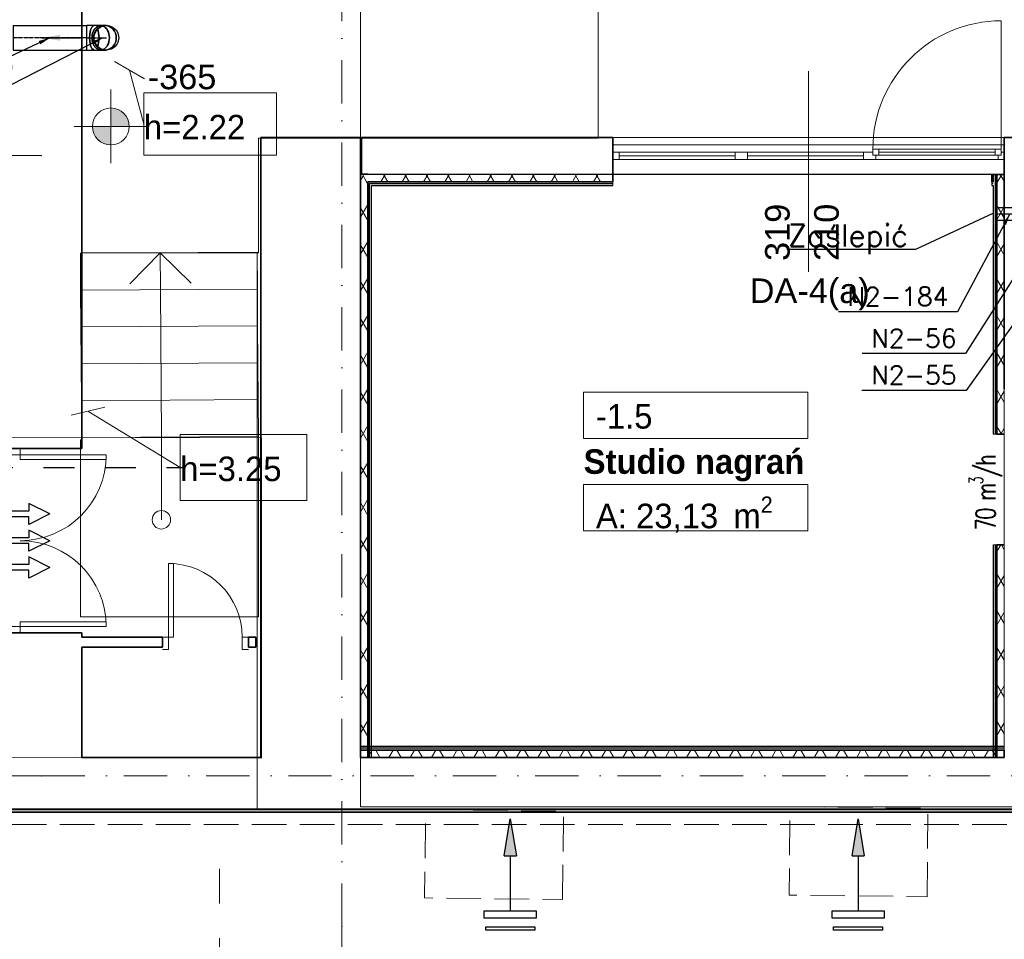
# Model space of a CAD drawing. Header units: millimetres. Extents: x -8078 to 234695, y -4319 to 602442.
# Tile 73 of 152: x 80395 to 88416, y 245751 to 253239. Entities that reach past the tile are written whole.
import ezdxf

# ---------------------------------------------------------------- set-up
doc = ezdxf.new("R2010")
doc.units = ezdxf.units.MM
doc.header["$MEASUREMENT"] = 0
for name, pattern in [('CONTINOUS', [0]), ('DASHDOT', [1, 0.5, -0.25, 0, -0.25]), ('Dashed2cust', [50, 25, -25]), ('Krawędzie ukryte', [3.912222, 2.822222, -1.09]), ('Kropki i Kreski', [6.702778, 3.527778, -1.763889, 0, -1.411111]), ('Przerywana', [5.644444, 2.822222, -2.822222])]:
    doc.linetypes.add(name, pattern=pattern)
for name, color, linetype in [('!AERECO-NAW', 5, 'Continuous'), ('!AERECO-POMOC', 7, 'Continuous'), ('#IS_wentylacja_opisy_bud', 7, 'Continuous'), ('#nawietrzaki', 5, 'Continuous'), ('#podkład', 252, 'Continuous'), ('- A - ocieplenie', 7, 'Continuous'), ('- strefy pomieszczeń', 7, 'Continuous'), ('Drzwi Archicad', 7, 'Continuous'), ('FLUID-N2', 7, 'Continuous'), ('FLUID-N2-150-NUM', 7, 'Continuous'), ('FLUID-N2-SYM', 7, 'Continuous'), ('FLUID-N7', 7, 'Continuous'), ('FLUID-N7-150-ARRDU', 7, 'Continuous'), ('FLUID-N7-150-NUM', 7, 'Continuous'), ('FLUID-N7-SYM', 7, 'Continuous'), ('Konstrukcja - Siatka mod', 7, 'Continuous'), ('Konstrukcja - Stropy', 7, 'Continuous'), ('Konstrukcja - Ściany działowe', 7, 'Continuous'), ('Konstrukcja - Ściany nośne wew..P', 7, 'Continuous'), ('Konstrukcja - Ściany zewnętrzne', 7, 'Continuous'), ('Okna Archicada', 7, 'Continuous'), ('Opisy - Etykiety', 7, 'Continuous'), ('Wykończenie - Podłogi', 7, 'Continuous'), ('Wymiarowanie - Poziomy', 7, 'Continuous'), ('z JAN', 7, 'Continuous'), ('Znaczniki - Przekroje', 7, 'Continuous'), ('Znaczniki okien Archicada', 7, 'Continuous')]:
    doc.layers.add(name, color=color, linetype=linetype)
doc.layers.add('#IS_opis', color=3, linetype='CONTINOUS', lineweight=30)
doc.styles.add('FDBES', font='simplex.shx')
doc.styles.add('STYL_AUTOMATYCZNY_1', font='arial.ttf')
doc.styles.add('STYL_AUTOMATYCZNY_4', font='arial.ttf')
doc.styles.add('STYL_AUTOMATYCZNY_5', font='arial.ttf')
doc.styles.add('STYL_AUTOMATYCZNY_6', font='txt')
doc.styles.add('STYL_AUTOMATYCZNY_9', font='txt')
doc.dimstyles.new('FDBES', dxfattribs={"dimscale": 50, "dimtxt": 4, "dimasz": 2.5, "dimexe": 0.8, "dimexo": 2, "dimgap": 1, "dimtad": 1, "dimdsep": 46, "dimtxsty": 'FDBES', "dimcen": 2.5, "dimclrd": 4, "dimclre": 5, "dimadec": 0, "dimazin": 0, "dimtfac": 1, "dimtmove": 0, "dimatfit": 3, "dimfxl": 1, "dimarcsym": 0})
pattern_1 = [(60, (-208051.03, 747718.21), (-129.90381, 75), []), (120, (-208051.03, 747718.21), (129.90381, 75), [])]

# ---------------------------------------------------------------- blocks, each defined once
blk = doc.blocks.new('dtrrtert')
at = {"color": 7}
for p, q in [((-495309391.2, -636075571.1), (-495309391.2, -636075334.3)), ((-495309346.3, -636075334.3), (-495309391.2, -636075334.3)), ((-495309346.3, -636075571.1), (-495309346.3, -636075334.3)), ((-495309173.6, -636075571.1), (-495309173.6, -636075334.3)), ((-495309128.7, -636075334.3), (-495309173.6, -636075334.3)), ((-495309128.7, -636075571.1), (-495309128.7, -636075334.3)), ((-495308956, -636075571.1), (-495308956, -636075334.3)), ((-495308911.1, -636075334.3), (-495308956, -636075334.3)), ((-495308911.1, -636075571.1), (-495308911.1, -636075334.3)), ((-495309368.8, -636075742.5), (-495309455.2, -636075571.1)), ((-495309455.2, -636075571.1), (-495309391.2, -636075571.1)), ((-495309368.8, -636075742.5), (-495309282.3, -636075571.1)), ((-495309282.3, -636075571.1), (-495309346.3, -636075571.1)), ((-495309151.2, -636075742.5), (-495309237.6, -636075571.1)), ((-495309237.6, -636075571.1), (-495309173.6, -636075571.1)), ((-495309151.2, -636075742.5), (-495309064.7, -636075571.1)), ((-495309064.7, -636075571.1), (-495309128.7, -636075571.1)), ((-495308933.6, -636075742.5), (-495309020, -636075571.1)), ((-495309020, -636075571.1), (-495308956, -636075571.1)), ((-495308933.6, -636075742.5), (-495308847.1, -636075571.1)), ((-495308847.1, -636075571.1), (-495308911.1, -636075571.1))]:
    blk.add_line(p, q, dxfattribs=at)
blk = doc.blocks.new('SDFGHB')
at = {"layer": 'Konstrukcja - Ściany działowe', "linetype": 'Continuous', "lineweight": 13}
h = blk.add_hatch(dxfattribs=at)
h.set_pattern_fill('Izolacja_miękka_0001', color=252, style=0, pattern_type=2)
h.set_pattern_definition(pattern_1)
h.paths.add_polyline_path([(22838.5, 463658.4), (22778.5, 463658.4), (22838.5, 463598.4)])
h = blk.add_hatch(dxfattribs=at)
h.set_pattern_fill('Izolacja_miękka_0001', color=252, style=0, pattern_type=2)
h.set_pattern_definition(pattern_1)
h.paths.add_polyline_path([(22778.5, 463598.4), (22838.5, 463598.4), (22778.5, 463658.4)])
h = blk.add_hatch(dxfattribs=at)
h.set_pattern_fill('Izolacja_miękka_0001', color=252, style=0, pattern_type=2)
h.set_pattern_definition(pattern_1)
h.paths.add_polyline_path([(22778.5, 463598.4), (22778.5, 458910.5), (22838.5, 458910.5), (22838.5, 463598.4)])
h = blk.add_hatch(dxfattribs=at)
h.set_pattern_fill('Izolacja_miękka_0001', color=252, style=0, pattern_type=2)
h.set_pattern_definition(pattern_1)
h.paths.add_polyline_path([(22838.5, 463598.4), (24835.5, 463598.3), (24835.5, 463658.3), (22838.5, 463658.4)])
h = blk.add_hatch(dxfattribs=at)
h.set_pattern_fill('Izolacja_miękka_0001', color=252, style=0, pattern_type=2)
h.set_pattern_definition(pattern_1)
h.paths.add_polyline_path([(28023.1, 463658.2), (27963.1, 463658.2), (27963.1, 461542), (28023.1, 461542)])
h = blk.add_hatch(dxfattribs=at)
h.set_pattern_fill('Izolacja_miękka_0001', color=252, style=0, pattern_type=2)
h.set_pattern_definition(pattern_1)
h.paths.add_polyline_path([(27963.1, 460642), (27963.1, 458910.5), (28023.1, 458910.5), (28023.1, 460642)])
h = blk.add_hatch(dxfattribs=at)
h.set_pattern_fill('Izolacja_miękka_0001', color=252, style=0, pattern_type=2)
h.set_pattern_definition(pattern_1)
h.paths.add_polyline_path([(28023.1, 458970.5), (22778.5, 458970.5), (22778.5, 458910.5), (28023.1, 458910.5)])
at = {"layer": 'Wymiarowanie - Poziomy', "linetype": 'Continuous', "lineweight": 13}
for points in [[(20745.7, 464048.6), (20895.7, 464048.6), (20884.3, 464106), (20851.8, 464154.7), (20803.1, 464187.2), (20745.7, 464198.6)], [(20745.7, 464048.6), (20595.7, 464048.6), (20607.1, 463991.2), (20639.6, 463942.6), (20688.3, 463910.1), (20745.7, 463898.6)]]:
    blk.add_hatch(color=252, dxfattribs=at).paths.add_polyline_path(points)
at = {"layer": '- A - ocieplenie', "color": 252, "linetype": 'Continuous', "lineweight": 35, "ltscale": 100, "flags": 128}
for points in [[(29273.2, 458485.8), (19937.7, 458485.8)], [(19937.7, 458465.8), (29273.2, 458465.8)]]:
    blk.add_lwpolyline(points, dxfattribs=at)
at = {"layer": '- A - ocieplenie', "color": 252, "linetype": 'Krawędzie ukryte', "lineweight": 20, "ltscale": 100, "flags": 128}
for points in [[(29273.2, 458485.8), (19937.7, 458485.8)], [(19937.7, 458365.8), (29273.2, 458365.8)]]:
    blk.add_lwpolyline(points, dxfattribs=at)
at = {"layer": '- strefy pomieszczeń', "color": 252, "linetype": 'Continuous', "lineweight": 13, "ltscale": 100}
for p, q in [((24596.5, 461885.1), (26422.6, 461885.1)), ((24596.5, 461508.6), (24596.5, 461885.1)), ((26422.6, 461885.1), (26422.6, 461508.6)), ((26422.6, 461508.6), (24596.5, 461508.6)), ((24596.5, 461132.1), (26422.6, 461132.1)), ((24596.5, 460755.7), (24596.5, 461132.1)), ((26422.6, 461132.1), (26422.6, 460755.7)), ((26422.6, 460755.7), (24596.5, 460755.7))]:
    blk.add_line(p, q, dxfattribs=at)
at = {"color": 252, "linetype": 'Continuous', "lineweight": 18, "ltscale": 100}
for p, q in [((21937.2, 463024.7), (20497.3, 463015.4)), ((21939.2, 462724.7), (21937.2, 463024.7)), ((20497.3, 463015.4), (20499.2, 462715.4)), ((20898.9, 462768), (21147.2, 463019.6)), ((21149.2, 462719.6), (21147.2, 463019.6)), ((21147.2, 463019.6), (21398.8, 462771.2)), ((21939.2, 462724.7), (20499.2, 462715.4)), ((20499.2, 462715.4), (21939.2, 462724.7)), ((20499.2, 462715.4), (20501.1, 462415.4)), ((21156.9, 461519.6), (21149.2, 462719.6)), ((21941.1, 462424.7), (21939.2, 462724.7)), ((21941.1, 462424.7), (20501.1, 462415.4)), ((20501.1, 462415.4), (21941.1, 462424.7)), ((20501.1, 462415.4), (20503, 462115.4)), ((21943, 462124.7), (21941.1, 462424.7)), ((21943, 462124.7), (20503, 462115.4)), ((20503, 462115.4), (21943, 462124.7)), ((20503, 462115.4), (20505, 461815.4)), ((21944.9, 461824.7), (21943, 462124.7)), ((21944.9, 461824.7), (20505, 461815.4)), ((20505, 461815.4), (21944.9, 461824.7)), ((21946.9, 461524.7), (21944.9, 461824.7)), ((20505, 461815.4), (20506.9, 461515.4)), ((21946.9, 461524.7), (20506.9, 461515.4)), ((20506.9, 461515.4), (21946.9, 461524.7)), ((20506.9, 461515.4), (20506.9, 461495.4)), ((21156.9, 461517.5), (21156.9, 461519.6)), ((21156.9, 460845.4), (21156.9, 461517.5)), ((21946.9, 461520.1), (21946.9, 461524.7)), ((21946.9, 460055.4), (21946.9, 461520.1)), ((20496.9, 461495.4), (20496.9, 460055.4)), ((20506.9, 461495.4), (20496.9, 461495.4)), ((20496.9, 460055.4), (21946.9, 460055.4))]:
    blk.add_line(p, q, dxfattribs=at)
for start, end in [(0, 180), (180, 0)]:
    blk.add_arc((21156.9, 460845.4), 75, start, end, dxfattribs=at)
at = {"layer": 'Drzwi Archicad', "color": 252, "linetype": 'Continuous', "lineweight": 35, "ltscale": 100}
for p, q in [((22777.6, 463958.4), (22217.6, 463958.4)), ((24835.5, 463958.3), (24835.5, 463658.3)), ((28023.2, 463958.2), (28023.2, 463658.2)), ((24835.5, 463598.3), (24835.5, 463658.3)), ((27922.4, 463598.2), (27922.4, 463658.2)), ((27963.1, 461542), (28023.1, 461542)), ((27963.1, 460642), (28023.1, 460642))]:
    blk.add_line(p, q, dxfattribs=at)
at = {"layer": 'Drzwi Archicad', "color": 252, "linetype": 'Continuous', "lineweight": 13, "ltscale": 100}
for p, q in [((24835.5, 463583.3), (24835.5, 463598.3)), ((24835.5, 463568.3), (24835.5, 463583.3)), ((27922.4, 463583.2), (27922.4, 463598.2)), ((27922.4, 463568.2), (27922.4, 463583.2)), ((27933.1, 461542), (27948.1, 461542)), ((27948.1, 461542), (27963.1, 461542)), ((20007.6, 461425.4), (20007.6, 461375.4)), ((19907.6, 461375.4), (20007.6, 461375.4)), ((20007.6, 461375.4), (20707.6, 461375.4)), ((20007.6, 461335.4), (20007.6, 461375.4)), ((20707.6, 461375.4), (20707.6, 461335.4)), ((20707.6, 461335.4), (20007.6, 461335.4)), ((27933.1, 460642), (27948.1, 460642)), ((27948.1, 460642), (27963.1, 460642)), ((21215.3, 459889.6), (21215.3, 460489.6)), ((21215.3, 460489.6), (21255.3, 460489.6)), ((21255.3, 460489.6), (21255.3, 459889.6)), ((19907.6, 459975.4), (20007.6, 459975.4)), ((20707.6, 460015.4), (20007.6, 460015.4)), ((20007.6, 460015.4), (20007.6, 459975.4)), ((20007.6, 459925.4), (20007.6, 459975.4)), ((20007.6, 459975.4), (20707.6, 459975.4)), ((20707.6, 459975.4), (20707.6, 460015.4)), ((21165.3, 459889.6), (21215.3, 459889.6)), ((21215.3, 459789.6), (21215.3, 459889.6)), ((21255.3, 459889.6), (21215.3, 459889.6)), ((21865.3, 459889.6), (21815.3, 459889.6)), ((21815.3, 459789.6), (21815.3, 459889.6)), ((21165.3, 459789.6), (21215.3, 459789.6)), ((21865.3, 459789.6), (21815.3, 459789.6))]:
    blk.add_line(p, q, dxfattribs=at)
for centre, radius, start, end in [((20007.6, 461375.4), 700, 270, 0), ((20007.6, 459975.4), 700, 0, 90), ((21215.3, 459889.6), 600, 0, 90)]:
    blk.add_arc(centre, radius, start, end, dxfattribs=at)
at = {"layer": 'Konstrukcja - Siatka mod', "color": 252, "linetype": 'Kropki i Kreski', "lineweight": 13, "ltscale": 100}
for p, q in [((22627.6, 457531.6), (22627.6, 474496.4)), ((20180, 463810.5), (19180, 463810.5)), ((20180, 458760.5), (19180, 458760.5)), ((20180, 458760.5), (49624.6, 458760.5)), ((22627.6, 457531.6), (22627.6, 456531.6))]:
    blk.add_line(p, q, dxfattribs=at)
for p in [(20180, 463810.5), (20180, 463810.5), (20180, 458760.5), (20180, 458760.5), (22627.6, 457531.6), (22627.6, 457531.6)]:
    blk.add_point(p, dxfattribs=at)
at = {"layer": 'Konstrukcja - Stropy', "color": 252, "linetype": 'Continuous', "lineweight": 13, "ltscale": 100, "flags": 128}
for points in [[(40677.6, 471821), (20507.6, 471821), (20507.6, 466151.8), (22777.6, 466151.8), (22777.6, 463958.8), (31597.6, 463958.8), (31597.6, 466140.5), (40677.6, 466140.5)], [(22777.6, 458509.7), (34592.6, 458509.7), (34592.6, 463961.5), (37297.6, 463961.5), (37297.6, 458509.7), (49718.3, 458509.7), (49718.3, 471788.6), (40377.6, 471788.6), (40377.6, 466428.5), (30297.6, 466428.5), (30297.6, 467849.4), (22777.6, 467849.4)], [(20507.6, 471310.1), (13277.6, 471310.1), (13277.6, 458485.8), (20086.4, 458493.1), (20086.4, 458492.3), (21937.2, 458485.8), (21937.2, 463024.7), (20507.6, 463015.5)], [(20507.6, 471310.1), (13277.6, 471310.1), (13277.6, 458485.8), (20086.4, 458493.1), (20086.4, 458492.3), (21937.2, 458485.8), (21937.2, 463024.7), (20507.6, 463015.5)], [(20507.6, 463018.3), (21948.1, 463018.3), (21948.1, 463953.9), (24713.7, 463953.9), (24713.7, 465709.6), (23677.6, 465709.6), (23677.6, 466151.8), (20507.6, 466151.8)], [(20507.6, 463018.3), (21948.1, 463018.3), (21948.1, 463953.9), (24713.7, 463953.9), (24713.7, 465709.6), (23677.6, 465709.6), (23677.6, 466151.8), (20507.6, 466151.8)], [(22778.5, 463658.4), (22778.3, 458910.7), (28022.8, 458910.5), (28023.1, 463658.2)]]:
    blk.add_lwpolyline(points, close=True, dxfattribs=at)
at = {"layer": 'Konstrukcja - Ściany działowe', "color": 252, "linetype": 'Continuous', "lineweight": 35, "ltscale": 100}
for p, q in [((22853.5, 463598.4), (22838.5, 463598.4)), ((22838.5, 458910.5), (22838.5, 463598.4)), ((22853.5, 463598.4), (22838.5, 463598.4)), ((22853.5, 463598.4), (24835.5, 463598.3)), ((24835.5, 463598.3), (24835.5, 463658.3)), ((27922.4, 463598.2), (27922.4, 463658.2)), ((27922.4, 463598.2), (27933.1, 463598.2)), ((27948.1, 463658.2), (27933.1, 463658.2)), ((27948.1, 463658.2), (27933.1, 463658.2)), ((27963.1, 463658.2), (27948.1, 463658.2)), ((27963.1, 463658.2), (27948.1, 463658.2)), ((28023.1, 463658.2), (27963.1, 463658.2)), ((27963.1, 463658.2), (27963.1, 461542)), ((28023.1, 463658.2), (27963.1, 463658.2)), ((27963.1, 461542), (28023.1, 461542)), ((27963.1, 460642), (27963.1, 458910.5)), ((27963.1, 460642), (28023.1, 460642)), ((21165.3, 459809.6), (21165.3, 459889.6)), ((21865.3, 459809.6), (21865.3, 459889.6)), ((28023.1, 458970.5), (22778.5, 458970.5))]:
    blk.add_line(p, q, dxfattribs=at)
at = {"layer": 'Konstrukcja - Ściany działowe', "color": 252, "linetype": 'Continuous', "lineweight": 25, "ltscale": 100}
for p, q in [((22853.5, 458910.5), (22853.5, 463583.4)), ((22853.5, 463583.4), (24835.5, 463583.3)), ((27922.4, 463583.2), (27933.1, 463583.2)), ((27948.1, 463658.2), (27948.1, 461542)), ((27948.1, 460642), (27948.1, 458910.5)), ((28023.1, 458985.5), (22778.5, 458985.5))]:
    blk.add_line(p, q, dxfattribs=at)
at = {"layer": 'Konstrukcja - Ściany działowe', "color": 252, "linetype": 'Continuous', "lineweight": 13, "ltscale": 100}
for p, q in [((24835.5, 463583.3), (24835.5, 463598.3)), ((24835.5, 463568.3), (24835.5, 463583.3)), ((27922.4, 463583.2), (27922.4, 463598.2)), ((27922.4, 463568.2), (27922.4, 463583.2)), ((27933.1, 461542), (27948.1, 461542)), ((27948.1, 461542), (27963.1, 461542)), ((27933.1, 460642), (27948.1, 460642)), ((27948.1, 460642), (27963.1, 460642))]:
    blk.add_line(p, q, dxfattribs=at)
at = {"layer": 'Konstrukcja - Ściany działowe', "color": 252, "linetype": 'Continuous', "lineweight": 35, "ltscale": 100, "flags": 128}
for points in [[(28023, 463898.2), (28023.1, 463658.2)], [(22778.5, 463658.4), (22838.5, 463658.4)], [(27933.1, 463598.2), (27933.1, 463658.2)], [(21165.3, 459889.6), (20507.6, 459889.6)], [(21927.6, 459889.6), (21865.3, 459889.6)], [(21927.6, 459809.6), (21927.6, 459889.6)], [(20507.6, 459809.6), (21165.3, 459809.6)], [(21865.3, 459809.6), (21927.6, 459809.6)], [(22778.5, 458970.5), (22778.5, 458910.5)], [(28023.1, 458970.5), (28023.1, 458910.5)], [(22838.5, 458910.5), (22778.5, 458910.5)], [(27963.1, 458910.5), (28023.1, 458910.5)]]:
    blk.add_lwpolyline(points, dxfattribs=at)
at = {"layer": 'Konstrukcja - Ściany działowe', "color": 252, "linetype": 'Continuous', "lineweight": 13, "ltscale": 100, "flags": 128}
for points in [[(22778.5, 463658.4), (22778.5, 458910.5)], [(24835.5, 463658.3), (22838.5, 463658.4)], [(27933.1, 463658.2), (27922.4, 463658.2)], [(28023.1, 461542), (28023.1, 463658.2)], [(28023.1, 458910.5), (28023.1, 460642)], [(22778.5, 459000.5), (22778.5, 458985.5)], [(22778.5, 458985.5), (22778.5, 458970.5)], [(28023.1, 459000.5), (28023.1, 458985.5)], [(28023.1, 458985.5), (28023.1, 458970.5)], [(22778.5, 458910.5), (28023.1, 458910.5)], [(22853.5, 458910.5), (22838.5, 458910.5)], [(22868.5, 458910.5), (22853.5, 458910.5)], [(27933.1, 458910.5), (27948.1, 458910.5)], [(27948.1, 458910.5), (27963.1, 458910.5)]]:
    blk.add_lwpolyline(points, dxfattribs=at)
at = {"layer": 'Konstrukcja - Ściany działowe', "color": 252, "linetype": 'Continuous', "lineweight": 25, "ltscale": 100, "flags": 128}
for points in [[(27933.1, 463658.2), (27933.1, 463598.2)], [(22868.5, 458910.5), (22868.5, 463568.4)], [(22868.5, 463568.4), (24835.5, 463568.3)], [(27922.4, 463568.2), (27933.1, 463568.2)], [(27933.1, 463568.2), (27933.1, 461542)], [(27933.1, 460642), (27933.1, 458910.5)], [(28023.1, 459000.5), (22778.5, 459000.5)]]:
    blk.add_lwpolyline(points, dxfattribs=at)
at = {"layer": 'Konstrukcja - Ściany nośne wew..P', "color": 252, "linetype": 'Continuous', "lineweight": 35, "ltscale": 100}
for p, q in [((22777.6, 463958.4), (22217.6, 463958.4)), ((24835.5, 463958.3), (24835.5, 463658.3)), ((28023.2, 463958.2), (28023.2, 463658.2)), ((24835.5, 463838.3), (24835.5, 463898.3)), ((24835.5, 463778.3), (24835.5, 463838.3)), ((28023.2, 463838.2), (28023.2, 463898.2)), ((28023.2, 463778.2), (28023.2, 463838.2)), ((24835.5, 463658.3), (24835.5, 463778.3)), ((28023.2, 463658.2), (28023.2, 463778.2)), ((20507.6, 461425.4), (19907.6, 461425.4)), ((20507.6, 459925.4), (19907.6, 459925.4))]:
    blk.add_line(p, q, dxfattribs=at)
at = {"layer": 'Konstrukcja - Ściany nośne wew..P', "color": 252, "linetype": 'Continuous', "lineweight": 35, "ltscale": 100, "flags": 128}
for points in [[(20507.6, 461425.4), (20507.6, 465337.5)], [(21967.6, 463958.4), (21967.6, 458910.5)], [(22217.6, 463958.4), (21967.6, 463958.4)], [(22777.6, 458910.5), (22777.6, 463958.4)], [(24835.5, 463958.3), (22785.7, 463958.4)], [(22785.7, 463958.4), (22785.7, 463658.4)], [(29992.7, 463959.4), (28022.7, 463958.2)], [(22785.7, 463658.4), (24835.5, 463658.3)], [(28022.8, 463658.2), (28022.8, 463558.2)], [(28022.8, 463558.2), (28023.2, 463558.2)], [(28023.2, 463558.2), (28023.2, 462408.2)], [(28023.2, 462408.2), (28023.2, 461908.2)], [(20507.6, 459889.6), (20507.6, 459925.4)], [(20507.6, 458910.5), (20507.6, 459809.6)], [(21967.6, 458910.5), (20507.6, 458910.5)], [(19907.6, 458490.5), (20507.6, 458490.5)], [(20507.6, 458490.5), (21967.6, 458490.5)]]:
    blk.add_lwpolyline(points, dxfattribs=at)
at = {"layer": 'Konstrukcja - Ściany zewnętrzne', "color": 252, "linetype": 'Continuous', "lineweight": 35, "ltscale": 100, "flags": 128}
for points in [[(28023.2, 458910.5), (22777.6, 458910.5)], [(21967.6, 458490.5), (22777.6, 458490.5)], [(22777.6, 458490.5), (29273.2, 458490.5)]]:
    blk.add_lwpolyline(points, dxfattribs=at)
at = {"layer": 'Okna Archicada', "color": 252, "linetype": 'Continuous', "lineweight": 18, "ltscale": 100}
blk.add_line((27998.2, 463863.2), (27998.2, 464909.1), dxfattribs=at)
at = {"layer": 'Okna Archicada', "color": 252, "linetype": 'Continuous', "lineweight": 13, "ltscale": 100}
for p, q in [((28023.2, 463898.2), (24835.5, 463898.3)), ((24885.5, 463838.3), (24835.5, 463838.3)), ((24885.5, 463778.3), (24885.5, 463838.3)), ((25831.4, 463838.3), (24885.5, 463838.3)), ((25881.4, 463838.3), (25831.4, 463838.3)), ((25831.4, 463838.3), (25831.4, 463778.3)), ((25931.4, 463838.3), (25881.4, 463838.3)), ((25931.4, 463778.3), (25931.4, 463838.3)), ((26877.3, 463838.2), (25931.4, 463838.3)), ((26927.3, 463838.2), (26877.3, 463838.2)), ((26877.3, 463838.2), (26877.3, 463778.2)), ((26952.3, 463838.2), (26927.3, 463838.2)), ((27002.3, 463863.2), (26952.3, 463863.2)), ((26952.3, 463863.2), (26952.3, 463813.2)), ((26952.3, 463813.2), (26952.3, 463838.2)), ((27948.2, 463863.2), (27002.3, 463863.2)), ((27002.3, 463813.2), (27002.3, 463863.2)), ((27948.2, 463863.2), (27002.3, 463863.2)), ((27948.2, 463838.2), (27002.3, 463838.2)), ((27998.2, 463863.2), (27948.2, 463863.2)), ((27948.2, 463863.2), (27948.2, 463813.2)), ((27998.2, 463813.2), (27998.2, 463863.2)), ((28023.2, 463838.2), (27998.2, 463838.2)), ((27998.2, 463838.2), (27998.2, 463813.2)), ((24835.5, 463778.3), (24885.5, 463778.3)), ((25831.4, 463808.3), (24885.5, 463808.3)), ((24885.5, 463778.3), (25831.4, 463778.3)), ((25831.4, 463778.3), (25881.4, 463778.3)), ((25881.4, 463778.3), (25931.4, 463778.3)), ((26877.3, 463808.2), (25931.4, 463808.3)), ((25931.4, 463778.3), (26877.3, 463778.2)), ((26877.3, 463778.2), (26927.3, 463778.2)), ((26927.3, 463778.2), (26977.3, 463778.2)), ((26977.3, 463813.2), (26952.3, 463813.2)), ((26952.3, 463813.2), (27002.3, 463813.2)), ((26977.3, 463778.2), (26977.3, 463813.2)), ((26977.3, 463778.2), (27973.2, 463778.2)), ((27002.3, 463813.2), (27948.2, 463813.2)), ((27948.2, 463813.2), (27998.2, 463813.2)), ((27998.2, 463813.2), (27973.2, 463813.2)), ((27973.2, 463813.2), (27973.2, 463778.2)), ((27973.2, 463778.2), (28023.2, 463778.2)), ((28023.2, 463658.2), (24835.5, 463658.3))]:
    blk.add_line(p, q, dxfattribs=at)
at = {"layer": 'Okna Archicada', "color": 252, "linetype": 'Continuous', "lineweight": 35, "ltscale": 100}
for p, q in [((24835.5, 463838.3), (24835.5, 463898.3)), ((24835.5, 463778.3), (24835.5, 463838.3)), ((24835.5, 463778.3), (24835.5, 463838.3)), ((28023.2, 463838.2), (28023.2, 463898.2)), ((28023.2, 463778.2), (28023.2, 463838.2)), ((28023.2, 463778.2), (28023.2, 463838.2)), ((24835.5, 463658.3), (24835.5, 463778.3)), ((28023.2, 463658.2), (28023.2, 463778.2))]:
    blk.add_line(p, q, dxfattribs=at)
at = {"layer": 'Okna Archicada', "color": 252, "linetype": 'Continuous', "lineweight": 18, "ltscale": 100}
blk.add_arc((27998.2, 463863.2), 1045.9, 90, 179.99703, dxfattribs=at)
at = {"layer": 'Opisy - Etykiety', "color": 252, "linetype": 'Continuous', "lineweight": 13, "ltscale": 100}
for p, q in [((21020.6, 464435.3), (20776.3, 464577.7)), ((20898.4, 464506.5), (21014, 464068)), ((22095.8, 464321), (21014, 464321)), ((21014, 464321), (21014, 463815)), ((22095.8, 463815), (22095.8, 464321)), ((21014, 463815), (22095.8, 463815)), ((20695.8, 461763.3), (20420.9, 461696.9)), ((20558.4, 461730.1), (21310.2, 461271)), ((22341.6, 461539.2), (21310.2, 461539.2)), ((21310.2, 461539.2), (21310.2, 461002.8)), ((22341.6, 461002.8), (22341.6, 461539.2)), ((21310.2, 461002.8), (22341.6, 461002.8))]:
    blk.add_line(p, q, dxfattribs=at)
at = {"layer": 'Wykończenie - Podłogi', "color": 252, "linetype": 'Continuous', "lineweight": 13, "ltscale": 100, "flags": 128}
for points in [[(13772.6, 470895.5), (13772.6, 458902.2), (20462.3, 458909.3), (21972.6, 458904), (21972.6, 461513), (19912.6, 461517.9), (19912.6, 470895.5)], [(22777.2, 458910.1), (28022.9, 458910.1), (28023.1, 463660.5), (22777.2, 463660)]]:
    blk.add_lwpolyline(points, close=True, dxfattribs=at)
at = {"layer": 'Wymiarowanie - Poziomy', "color": 252, "linetype": 'Continuous', "lineweight": 13, "ltscale": 100}
for p, q in [((20745.7, 463748.6), (20745.7, 464348.6)), ((20445.7, 464048.6), (21045.7, 464048.6))]:
    blk.add_line(p, q, dxfattribs=at)
blk.add_circle((20745.7, 464048.6), 150, dxfattribs=at)
at = {"layer": 'z JAN', "color": 252, "linetype": 'Krawędzie ukryte', "lineweight": 13, "ltscale": 100, "flags": 128}
for points in [[(24424.7, 457753.8), (24432.6, 458472.5), (23308.8, 458484.8), (23301, 457766.1)], [(27393.9, 457776.6), (27401.7, 458497.4), (26278, 458509.7), (26270.1, 457788.9)]]:
    blk.add_lwpolyline(points, close=True, dxfattribs=at)
at = {"layer": 'Znaczniki - Przekroje', "color": 252, "linetype": 'Przerywana', "lineweight": 13, "ltscale": 100}
blk.add_line((21629.4, 458002.7), (21629.4, 456652.7), dxfattribs=at)
at = {"layer": 'Znaczniki okien Archicada', "color": 252, "linetype": 'Continuous', "lineweight": 13, "ltscale": 100}
blk.add_line((26429.3, 462865.5), (26429.4, 464498.2), dxfattribs=at)
at = {"layer": '- strefy pomieszczeń', "color": 252, "linetype": 'Continuous', "lineweight": 13, "char_height": 200, "attachment_point": 1}
for s, insert, style in [('\\A1;{\\pql;\\pt0,500;\\fGeneva CE|b0|i0|c0|p0;\\W1.000000;-1.5\\fGeneva CE|b0|i0|c0|p0;\\W1.000000;\\A1{\\H.66x;\\S^  ;}\\fGeneva CE|b0|i0|c0|p0;\\W1.000000;\\fGeneva CE|b0|i0|c0|p0;\\W1.000000;\\A1{\\H.66x;\\S^  ;}}', (24696.5, 461788.2), 'STYL_AUTOMATYCZNY_6'), ('\\A1;{\\pql;\\pt0,500;\\fGeneva CE|b1|i0|c0|p0;\\W1.000000;Studio nagrań\\fGeneva CE|b1|i0|c0|p0;\\W1.000000;\\A1{\\H.66x;\\S^  ;}\\fGeneva CE|b1|i0|c0|p0;\\W1.000000;\\fGeneva CE|b1|i0|c0|p0;\\W1.000000;\\A1{\\H.66x;\\S^  ;}}', (24596.5, 461419.7), 'STYL_AUTOMATYCZNY_9'), ('\\A1;{\\pql;\\pt0,500;\\fGeneva CE|b0|i0|c0|p0;\\W1.000000;A: 23,13\\fGeneva CE|b0|i0|c0|p0;\\W1.000000;\\A1{\\H.66x;\\S^  ;}\\fGeneva CE|b0|i0|c0|p0;\\W1.000000; m\\fGeneva CE|b0|i0|c0|p0;\\W1.000000;\\A1{\\H.66x;\\S2^  ;}}', (24696.5, 461035.2), 'STYL_AUTOMATYCZNY_6')]:
    blk.add_mtext(s, dxfattribs=dict(at, insert=insert, style=style))
at = {"layer": 'Opisy - Etykiety', "color": 252, "linetype": 'Continuous', "lineweight": 20, "insert": (18687.8, 464583.4), "char_height": 200, "attachment_point": 4, "style": 'STYL_AUTOMATYCZNY_6'}
blk.add_mtext('\\A1;{\\pql;\\fGeneva CE|b0|i0|c0|p0;\\W1.000000;sufit podw.}', dxfattribs=at)
at = {"layer": 'Opisy - Etykiety', "color": 252, "linetype": 'Continuous', "lineweight": 13, "attachment_point": 4, "style": 'STYL_AUTOMATYCZNY_5'}
for s, insert, char_height in [('\\A1;{\\pql;\\fGeneva|b0|i0|c0|p0;\\W1.000000;h=\\fGeneva CE|b0|i0|c0|p0;\\H0.999967x;\\W1.000000;2.22}', (21014, 464042.5), 200.007), ('\\A1;{\\pql;\\fGeneva|b0|i0|c0|p0;\\W1.000000;h=\\fGeneva CE|b0|i0|c0|p0;\\W1.000000;3\\fGeneva CE|b0|i0|c0|p0;\\W1.000000;.2\\fGeneva CE|b0|i0|c0|p0;\\W1.000000;5}', (21310.2, 461259), 200)]:
    blk.add_mtext(s, dxfattribs=dict(at, insert=insert, char_height=char_height))
at = {"layer": 'Wymiarowanie - Poziomy', "color": 252, "linetype": 'Continuous', "lineweight": 13, "insert": (21045.7, 464348.6), "char_height": 200, "width": 548.974, "attachment_point": 7, "style": 'STYL_AUTOMATYCZNY_4'}
blk.add_mtext('\\A1;{\\pql;\\fArial|b0|i0|c238|p0;\\W1.000000;-365}', dxfattribs=at)
at = {"layer": 'Znaczniki okien Archicada', "color": 252, "linetype": 'Continuous', "lineweight": 35, "char_height": 200, "attachment_point": 7, "style": 'STYL_AUTOMATYCZNY_1'}
for s, insert, rotation in [('\\A1;{\\pql;\\pt0;\\fArial|b0|i0|c238|p0;\\W1.000000;319\\fArial|b0|i0|c238|p0;\\W1.000000;\\A1{\\H.66x;\\S^  ;}\\fArial|b0|i0|c238|p0;\\W1.000000;\\fArial|b0|i0|c238|p0;\\W1.000000;}', (26332.8, 462952.9), 89.99703), ('\\A1;{\\pql;\\pt0;\\fArial|b0|i0|c238|p0;\\W1.000000;210\\fArial|b0|i0|c238|p0;\\W1.000000;\\A1{\\H.66x;\\S^  ;}\\fArial|b0|i0|c238|p0;\\W1.000000;\\fArial|b0|i0|c238|p0;\\W1.000000;}', (26732.7, 462952.9), 89.99703), ('\\A1;{\\pql;\\pt0;\\fArial|b0|i0|c238|p0;\\W1.000000;DA-4(a)\\fArial|b0|i0|c238|p0;\\W1.000000;\\fArial|b0|i0|c238|p0;\\W1.000000;\\fArial|b0|i0|c238|p0;\\W1.000000;}', (25949.2, 462550.6), 359.99703)]:
    blk.add_mtext(s, dxfattribs=dict(at, insert=insert, rotation=rotation))
blk = doc.blocks.new('*U56350')
at = {"color": 0, "linetype": 'ByBlock', "lineweight": -2}
for p, q in [((0, 30, 100), (0, 17.8, 100)), ((0, 17.8, -100), (0, 30, -100)), ((0, 17.8, 100), (0, -16.9, 100)), ((0, -16.9, -100), (0, 17.8, -100)), ((0, -16.9, 100), (0, -68.8, 100)), ((0, -68.8, -100), (0, -16.9, -100)), ((0, -68.8, 100), (0, -130, 100)), ((0, -130, -100), (0, -68.8, -100))]:
    blk.add_line(p, q, dxfattribs=at)
at = {"color": 14, "linetype": 'Continuous', "lineweight": -2}
for p, q in [((0, -130, -98.1), (0, -130, 98.1)), ((0, -130, -100), (0, -130, -98.1)), ((0, -130, 98.1), (0, -130, 100))]:
    blk.add_line(p, q, dxfattribs=at)
at = {"color": 14, "linetype": 'Continuous', "lineweight": -2, "extrusion": (-1, 1.11022e-16, 1.60812e-16)}
for major_axis in [(0, 0, 100), (0, 0, -100)]:
    blk.add_ellipse((0, 30), major_axis=major_axis, ratio=1, start_param=0, end_param=3.141593, dxfattribs=at)
at = {"color": 3, "linetype": 'Continuous', "lineweight": -3, "extrusion": (-1, -6.12323e-17, 1.60812e-16)}
for centre, major_axis, ratio, start_param, end_param in [((0, 17.8), (0, 0, 100), 0.92388, 0.063268, 1.570796), ((0, 17.8), (0, 0, -100), 0.92388, 4.712389, 6.219917), ((0, -16.9), (0, 0, 100), 0.707107, 0.278087, 1.570796), ((0, -16.9), (0, 0, -100), 0.707107, 4.712389, 6.005098), ((0, 17.8), (0, 0, -100), 0.92388, 0, 3.141593), ((0, -16.9), (0, 0, -100), 0.707107, 0, 3.141593), ((0, -68.8), (0, 0, 100), 0.382683, 1.570796, 2.345912), ((0, -68.8), (0, 0, 100), 0.382683, 0.795681, 1.570796), ((0, -68.8), (0, 0, -100), 0.382683, 0, 3.141593)]:
    blk.add_ellipse(centre, major_axis=major_axis, ratio=ratio, start_param=start_param, end_param=end_param, dxfattribs=at)
at = {"color": 3, "linetype": 'Continuous', "lineweight": -3, "extrusion": (1, 6.12323e-17, -1.60812e-16)}
for centre, major_axis, ratio, start_param, end_param in [((0, 17.8), (0, 0, -100), 0.92388, 0.063268, 1.570796), ((0, 17.8), (0, 0, -100), 0.92388, 1.570796, 3.078325), ((0, -16.9), (0, 0, 100), 0.707107, 4.712389, 6.005098), ((0, -16.9), (0, 0, -100), 0.707107, 0.278087, 1.570796), ((0, 17.8), (0, 0, 100), 0.92388, 0, 3.141593), ((0, -16.9), (0, 0, 100), 0.707107, 0, 3.141593), ((0, -68.8), (0, 0, 100), 0.382683, 4.712389, 5.487504), ((0, -68.8), (0, 0, -100), 0.382683, 0.795681, 1.570796), ((0, -68.8), (0, 0, 100), 0.382683, 0, 3.141593)]:
    blk.add_ellipse(centre, major_axis=major_axis, ratio=ratio, start_param=start_param, end_param=end_param, dxfattribs=at)
at = {"layer": 'FLUID-N7-SYM', "color": 2, "linetype": 'DASHDOT', "lineweight": -3}
for p, q in [((0, 17.8), (0, 30)), ((0, -16.9), (0, 17.8)), ((0, -68.8), (0, -16.9)), ((0, -130), (0, -68.8))]:
    blk.add_line(p, q, dxfattribs=at)
blk = doc.blocks.new('*U56340')
at = {"color": 14, "linetype": 'Continuous', "lineweight": -2}
for p, q in [((-300, 98.1), (-300, 100)), ((-300, 0), (-300, 98.1)), ((300, 100), (300, 98.1)), ((300, 98.1), (300, 0)), ((-300, -98.1), (-300, 0)), ((300, 0), (300, -98.1)), ((-300, -100), (-300, -98.1)), ((300, -98.1), (300, -100))]:
    blk.add_line(p, q, dxfattribs=at)
at = {"color": 0, "linetype": 'ByBlock', "lineweight": -2}
for p, q in [((300, 100), (-300, 100)), ((300, -100), (-300, -100))]:
    blk.add_line(p, q, dxfattribs=at)
at = {"layer": 'FLUID-N7-SYM', "color": 2, "linetype": 'DASHDOT', "lineweight": -3}
blk.add_line((-300, 0), (300, 0), dxfattribs=at)
blk = doc.blocks.new('rttrrt')
at = {"layer": '!AERECO-POMOC'}
blk.add_hatch(color=256, dxfattribs=at).paths.add_polyline_path([(39033.1, 262691.6), (39083.1, 262391.6), (39133.1, 262691.6)])
at = {"layer": '!AERECO-NAW'}
for points in [[(39282.6, 263270.6), (38883.6, 263270.6), (38883.6, 263298.6), (39282.6, 263298.6)], [(38871.6, 263200.6), (39294.6, 263200.6), (39294.6, 263141.6), (38871.6, 263141.6)]]:
    blk.add_lwpolyline(points, close=True, dxfattribs=at)
at = {"layer": '!AERECO-POMOC'}
for p, q in [((39083.1, 262691.6), (39083.1, 263141.6)), ((39133.1, 262691.6), (39033.1, 262691.6)), ((39083.1, 262391.6), (39033.1, 262691.6)), ((39133.1, 262691.6), (39083.1, 262391.6))]:
    blk.add_line(p, q, dxfattribs=at)
blk = doc.blocks.new('*U92531')
at = {"color": 14, "linetype": 'Continuous', "lineweight": -2}
for p, q in [((-105, 0, 49.8), (-105, 0, 50)), ((-105, 0, -49.8), (-105, 0, 49.8)), ((105, 0, 50), (105, 0, 49.8)), ((105, 0, -49.8), (105, 0, -50)), ((105, 0, 49.8), (105, 0, -49.8)), ((-105, 0, -50), (-105, 0, -49.8))]:
    blk.add_line(p, q, dxfattribs=at)
at = {"color": 0, "linetype": 'ByBlock', "lineweight": -2}
for p, q in [((105, 0, -50), (-105, 0, -50)), ((-105, 0, 50), (105, 0, 50))]:
    blk.add_line(p, q, dxfattribs=at)
at = {"layer": 'FLUID-N2-SYM', "color": 2, "linetype": 'DASHDOT', "lineweight": -3}
blk.add_line((-105, 0), (105, 0), dxfattribs=at)
blk = doc.blocks.new('*U56291')
at = {"color": 5, "lineweight": -2}
blk.add_leader([(-315, 0), (0, 0)], dimstyle='FDBES', override={"dimscale": 60, "dimclrd": 5}, dxfattribs=at)
blk = doc.blocks.new('*U56317')
at = {"color": 0, "lineweight": -2}
blk.add_line((-1664, -781.6), (-2369.7, -781.6), dxfattribs=at)
at = {"color": 0, "lineweight": -2, "insert": (-2016.9, -781.6), "char_height": 150, "attachment_point": 5, "style": 'FDBES'}
blk.add_mtext('N7-8\\P ', dxfattribs=at)
at = {"color": 0, "lineweight": -2}
blk.add_leader([(0, 0), (-1664, -781.6)], dimstyle='FDBES', override={"dimscale": 37.5, "dimclrd": 0, "dimclre": 0}, dxfattribs=at)
blk = doc.blocks.new('*U56318')
at = {"color": 0, "lineweight": -2}
blk.add_line((-2094, -1071.6), (-2799.7, -1071.6), dxfattribs=at)
at = {"color": 0, "lineweight": -2, "insert": (-2446.9, -1071.6), "char_height": 150, "attachment_point": 5, "style": 'FDBES'}
blk.add_mtext('N7-5\\P ', dxfattribs=at)
at = {"color": 0, "lineweight": -2}
blk.add_leader([(0, 0), (-2094, -1071.6)], dimstyle='FDBES', override={"dimscale": 37.5, "dimclrd": 0, "dimclre": 0}, dxfattribs=at)
blk = doc.blocks.new('*U91536')
at = {"color": 0}
blk.add_line((-1020.5, -1437.3), (-1869, -1437.3), dxfattribs=at)
at = {"color": 0, "insert": (-1444.7, -1437.3), "char_height": 150, "attachment_point": 5, "style": 'FDBES'}
blk.add_mtext('N2-55\\P ', dxfattribs=at)
at = {"color": 0}
blk.add_leader([(0, 0), (-1020.5, -1437.3)], dimstyle='FDBES', override={"dimscale": 37.5, "dimclrd": 0, "dimclre": 0}, dxfattribs=at)
blk = doc.blocks.new('*U91537')
at = {"color": 0}
blk.add_line((-719.5, -1137.3), (-1561, -1137.3), dxfattribs=at)
at = {"color": 0, "insert": (-1140.2, -1137.3), "char_height": 150, "attachment_point": 5, "style": 'FDBES'}
blk.add_mtext('N2-56\\P ', dxfattribs=at)
at = {"color": 0}
blk.add_leader([(0, 0), (-719.5, -1137.3)], dimstyle='FDBES', override={"dimscale": 37.5, "dimclrd": 0, "dimclre": 0}, dxfattribs=at)
blk = doc.blocks.new('*U92533')
at = {"color": 0}
blk.add_line((-425.7, -797.3), (-1395.7, -797.3), dxfattribs=at)
at = {"color": 0, "insert": (-910.7, -797.3), "char_height": 150, "attachment_point": 5, "style": 'FDBES'}
blk.add_mtext('N2-184\\P ', dxfattribs=at)
at = {"color": 0}
blk.add_leader([(0, 0), (-425.7, -797.3)], dimstyle='FDBES', override={"dimscale": 37.5, "dimclrd": 0, "dimclre": 0}, dxfattribs=at)

msp = doc.modelspace()

# ---------------------------------------------------------------- linework, layer by layer
at = {"color": 7, "lineweight": -2}
for p, q in [((87695.7, 251371.1), (88325.8, 251663.4)), ((86645.7, 251371.1), (87695.7, 251371.1))]:
    msp.add_line(p, q, dxfattribs=at)
at = {"color": 7, "linetype": 'Dashed2cust', "lineweight": -2, "ltscale": 10}
msp.add_lwpolyline([(80090.7, 249592.3), (81740.7, 249592.3)], dxfattribs=at)

# ---------------------------------------------------------------- block references
at = {"layer": '#IS_wentylacja_opisy_bud', "color": 7, "transparency": 33554636, "xscale": -1, "rotation": 89.99999998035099}
msp.add_blockref('dtrrtert', (-635995102.4, -495060154.2), dxfattribs=at)
at = {"layer": '#nawietrzaki', "rotation": 180}
for p in [(123474.1, 509123.4), (126308.4, 509123.4)]:
    msp.add_blockref('rttrrt', p, dxfattribs=at)
at = {"layer": '#podkład'}
msp.add_blockref('SDFGHB', (60392.7, -211678.7), dxfattribs=at)
at = {"layer": 'FLUID-N2', "color": 6, "linetype": 'Continuous', "lineweight": -2, "extrusion": (-1.83697e-16, -1, -1.83697e-16), "rotation": 360}
msp.add_blockref('*U92531', (88460.7, -459.6, -251657.3), dxfattribs=at)
at = {"layer": 'FLUID-N2-150-NUM', "linetype": 'ByBlock'}
msp.add_blockref('*U92533', (88460.7, 251657.3, -459.6), dxfattribs=at)
at = {"layer": 'FLUID-N2-150-NUM', "linetype": 'ByBlock', "lineweight": -2}
for name, p in [('*U91536', (89124.7, 251657.3, -459.6)), ('*U91537', (88820.2, 251657.3, -459.6))]:
    msp.add_blockref(name, p, dxfattribs=at)
at = {"layer": 'FLUID-N7', "color": 1, "linetype": 'Continuous', "lineweight": -2, "extrusion": (-1.22465e-16, 0, -1)}
msp.add_blockref('*U56340', (-80642.1, 253091.6, 2080), dxfattribs=at)
at = {"layer": 'FLUID-N7', "color": 1, "linetype": 'Continuous', "lineweight": -2, "extrusion": (-3.06162e-16, 1, -1.60812e-16), "rotation": 90}
msp.add_blockref('*U56350', (-81072.1, -2050, 253091.6), dxfattribs=at)
at = {"layer": 'FLUID-N7-150-ARRDU', "color": 7, "lineweight": -2}
msp.add_blockref('*U56291', (80892.1, 253091.6, -2080), dxfattribs=at)
at = {"layer": 'FLUID-N7-150-NUM', "linetype": 'ByBlock', "lineweight": -2}
for name, p in [('*U56317', (80642.1, 253091.6, -2080)), ('*U56318', (81072.1, 253091.6, -2050))]:
    msp.add_blockref(name, p, dxfattribs=at)

# ---------------------------------------------------------------- texts
at = {"layer": '#IS_opis', "color": 7, "lineweight": -2, "insert": (86653.2, 251451), "char_height": 180, "width": 4706.822, "attachment_point": 4}
msp.add_mtext('\\Fromans.shx|c238;Zaślepić\\P', dxfattribs=at)
at = {"layer": '#IS_wentylacja_opisy_bud', "color": 7, "lineweight": 35, "insert": (88263.7, 249387.4), "char_height": 160, "width": 2356.921, "attachment_point": 5, "rotation": 90}
msp.add_mtext('\\pxqct3;\\Fromans.shx;\\T0.9;\\W0.7;\\A1;70 m{\\H0.7x;\\S3^ ;}/h', dxfattribs=at)

doc.saveas('drawing.dxf')
